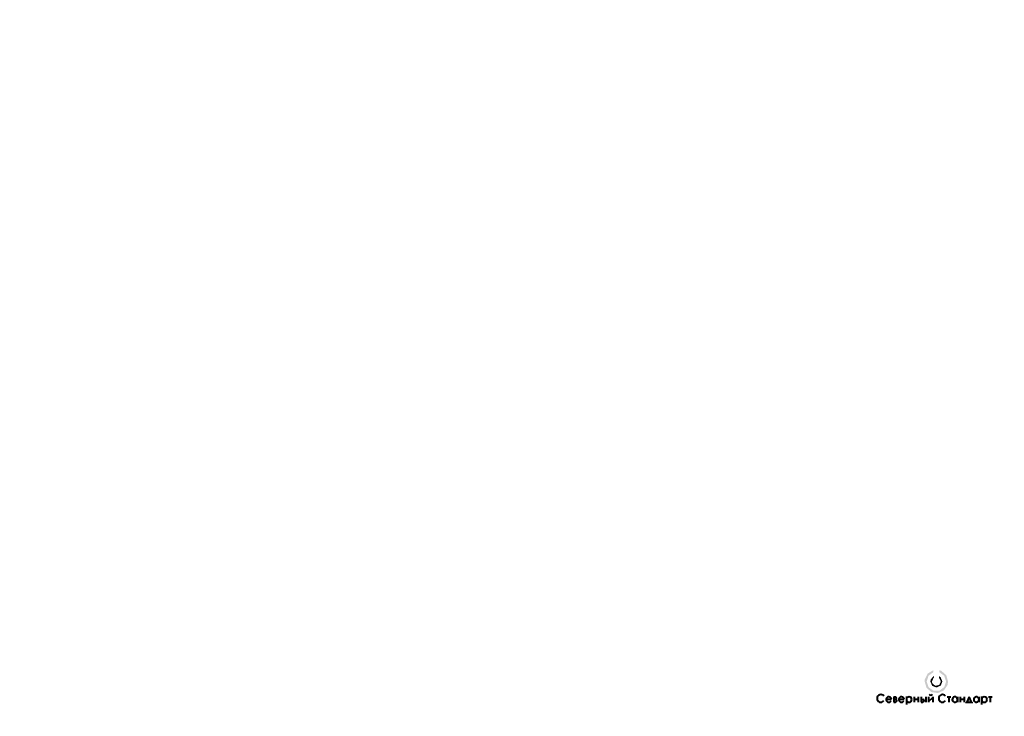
# Model space of a CAD drawing. Header units: millimetres. Extents: x 0 to 420, y 0 to 297.
import ezdxf

# ---------------------------------------------------------------- set-up
doc = ezdxf.new("R2010")
doc.units = ezdxf.units.MM
doc.linetypes.add('K5LT32768', pattern=[0])

# ---------------------------------------------------------------- blocks, each defined once
blk = doc.blocks.new('U3')
at = {"true_color": 0xff00ff}
blk.add_hatch(color=6, dxfattribs=at).paths.add_polyline_path([(392.31, 19.68), (392.31, 18.78), (394.37, 17.28), (395.16, 14.87), (395.16, 14.85), (394.37, 12.44), (392.33, 10.93), (389.79, 10.91), (387.71, 12.37), (386.88, 14.78), (386.88, 14.85), (387.66, 17.27), (389.71, 18.78), (389.74, 18.79), (389.74, 19.68), (387.34, 18.24), (386.1, 15.73), (386.02, 14.85), (386.81, 12.17), (388.91, 10.33), (391.68, 9.9), (394.24, 11.04), (395.79, 13.37), (396.01, 14.85), (395.23, 17.54), (393.12, 19.38)])
at = {"true_color": 0x0000ff}
blk.add_hatch(color=5, dxfattribs=at).paths.add_polyline_path([(392.09, 17.19), (392.09, 16.44), (392.92, 14.99), (392.93, 14.85), (392.2, 13.36), (390.58, 13), (389.29, 14.05), (389.11, 14.85), (389.83, 16.35), (389.96, 16.44), (389.96, 17.2), (388.6, 15.74), (388.45, 14.85), (389.22, 13.02), (391.06, 12.28), (392.88, 13.08), (393.59, 14.85), (392.82, 16.69)])
at = {"color": 7, "linetype": 'K5LT32768', "lineweight": 40}
for p, q in [((369.57, 7.3), (371.85, 7.3)), ((372.83, 8.27), (372.83, 6.07)), ((372.83, 8.27), (373.61, 8.27)), ((372.83, 7.23), (373.61, 7.23)), ((372.83, 6.07), (373.61, 6.07)), ((374.98, 7.3), (377.26, 7.3)), ((378.25, 8.38), (378.25, 5.09)), ((381.56, 8.36), (381.56, 5.97)), ((381.56, 7.27), (383.31, 7.27)), ((383.31, 8.36), (383.31, 5.97)), ((384.47, 8.36), (384.47, 6.07)), ((384.47, 7.23), (385.26, 7.23)), ((384.47, 6.07), (385.26, 6.07)), ((386.58, 8.36), (386.58, 5.97)), ((387.7, 8.36), (387.7, 5.97)), ((387.7, 6.28), (389.56, 8.07)), ((389.56, 8.36), (389.56, 5.97)), ((395.57, 8.27), (397.17, 8.27)), ((396.38, 8.27), (396.38, 5.97)), ((400.06, 8.36), (400.06, 5.97)), ((401.2, 8.36), (401.2, 5.97)), ((401.2, 7.27), (402.94, 7.27)), ((402.94, 8.36), (402.94, 5.97)), ((403.81, 5.61), (403.81, 6.05)), ((403.81, 6.05), (406.16, 6.05)), ((405, 8.23), (404.06, 6.05)), ((405.94, 6.05), (405, 8.23)), ((406.16, 6.05), (406.16, 5.66)), ((409.2, 8.36), (409.2, 5.97)), ((410.33, 8.38), (410.33, 5.09)), ((413.21, 8.27), (414.81, 8.27)), ((414.02, 8.27), (414.02, 5.97))]:
    blk.add_line(p, q, dxfattribs=at)
for centre, radius, start, end in [((367.34, 7.62), 1.62, 37.074, 321.6008), ((388.65, 9.87), 0.841, 216.4819, 323.681), ((393.63, 7.62), 1.62, 37.074, 321.6008), ((370.71, 7.15), 1.15, 7.3391, 332.5516), ((373.43, 7.76), 0.542, 281.1083, 70.9439), ((373.61, 6.65), 0.58, 270, 90), ((376.12, 7.15), 1.15, 7.3391, 332.5516), ((379.39, 7.15), 1.15, 0, 180), ((379.39, 7.15), 1.15, 180, 0), ((385.26, 6.65), 0.58, 270, 90), ((398.94, 7.15), 1.15, 7.3391, 3.7582), ((408.08, 7.15), 1.15, 7.3391, 3.7582), ((411.47, 7.15), 1.15, 0, 180), ((411.47, 7.15), 1.15, 180, 0)]:
    blk.add_arc(centre, radius, start, end, dxfattribs=at)

msp = doc.modelspace()

# ---------------------------------------------------------------- block references
msp.add_blockref('U3', (0, 0))

doc.saveas('drawing.dxf')
